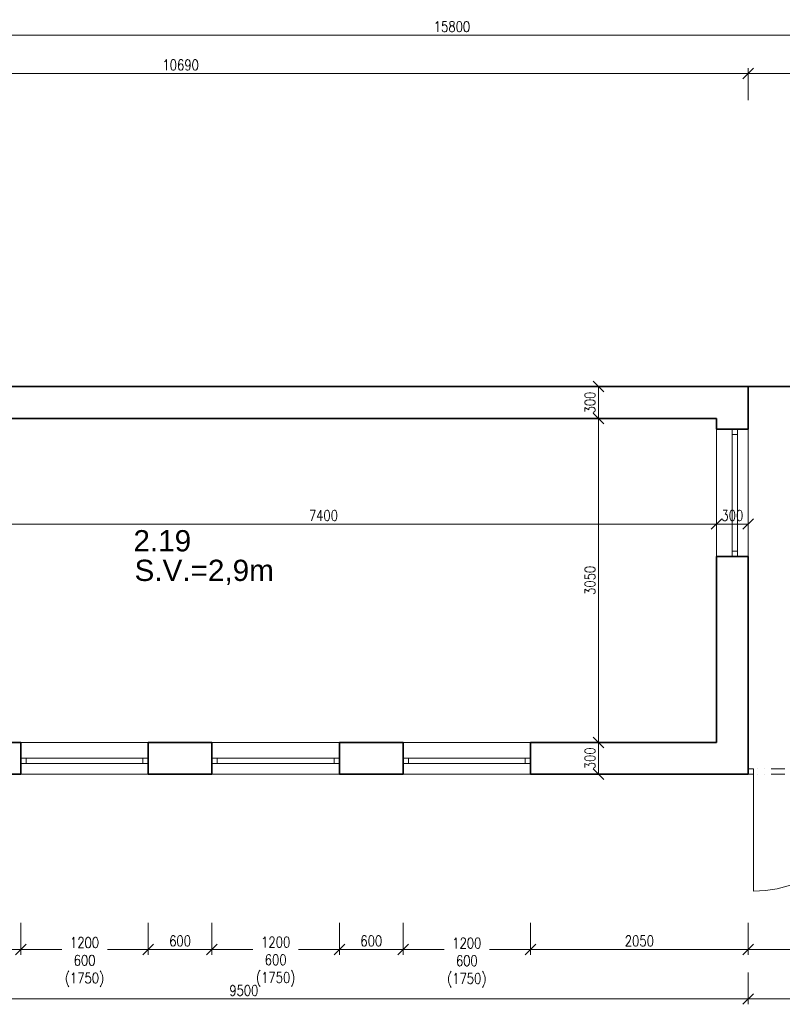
# Model space of a CAD drawing. Header units: millimetres. Extents: x -485339 to 286898, y -1189934 to 1602269.
# Tile 211 of 230: x 85885 to 93066, y -657983 to -648713. Entities that reach past the tile are written whole.
import ezdxf

# ---------------------------------------------------------------- set-up
doc = ezdxf.new("R2010")
doc.units = ezdxf.units.MM
doc.header["$LTSCALE"] = 10
doc.linetypes.add('DĚLICÍ2', pattern=[15.875, 6.35, -3.175, 0, -3.175, 0, -3.175])
doc.layers.get('Defpoints').update_dxf_attribs({"lineweight": 0})
doc.layers.add('BOUR_ČÁRY_OBRYS', color=7, linetype='Continuous', lineweight=35, true_color=0x4ccd32)
for name, color, linetype, lineweight in [('St__otvory_dveře', 40, 'Continuous', 18), ('St_kóty', 132, 'Continuous', 18), ('St_otvory_okna', 40, 'Continuous', 18), ('St_plocha_místnosti', 250, 'Continuous', 18), ('St_čáry_obrys', 5, 'Continuous', 35), ('St_čáry_plné', 250, 'Continuous', 18)]:
    doc.layers.add(name, color=color, linetype=linetype, lineweight=lineweight)
doc.styles.add('Andy', font='arial.ttf')
doc.styles.get("Standard").update_dxf_attribs({"font": 'simplex.shx', "width": 0.8})
doc.linetypes.add('ZIGZAG', pattern='A,0.00254,-5.08,[131,ltypeshp.shx,S=5.08,R=0,X=-5.08,Y=0],-10.16,[131,ltypeshp.shx,S=5.08,R=180,X=5.08,Y=0],-5.08', length=20.32254)
doc.dimstyles.new('stavebníM50 vnitřní', dxfattribs={"dimtxt": 100, "dimasz": 100, "dimexe": 50, "dimexo": 100, "dimgap": 30, "dimtad": 1, "dimdec": 0, "dimtxsty": 'Standard', "dimblk": 'OBLIQUE', "dimcen": 2.5, "dimclrd": 256, "dimclre": 256, "dimclrt": 256, "dimadec": 0, "dimazin": 0, "dimtfac": 1, "dimtdec": 0, "dimtmove": 2, "dimatfit": 2, "dimldrblk": 'OBLIQUE', "dimfxl": 250, "dimfxlon": 1, "dimlwd": -1, "dimlwe": -1, "dimarcsym": 0})

# ---------------------------------------------------------------- blocks, each defined once
blk = doc.blocks.new('G$C09EC9A76')
at = {"layer": 'St_otvory_okna', "ltscale": 2}
for points in [[(1200, 50), (0, 50), (0, 0), (1200, 0)], [(0, 50), (50, 50), (50, 0), (0, 0)], [(1200, 50), (1150, 50), (1150, 0), (1200, 0)]]:
    blk.add_lwpolyline(points, close=True, dxfattribs=at)
blk = doc.blocks.new('G$C96BA53D1')
at = {"layer": 'St__otvory_dveře', "ltscale": 2}
for points in [[(0, -50), (50, -50), (50, 0), (0, 0)], [(2250, -50), (2300, -50), (2300, 0), (2250, 0)]]:
    blk.add_lwpolyline(points, close=True, dxfattribs=at)
at = {"layer": 'St__otvory_dveře', "linetype": 'DĚLICÍ2', "ltscale": 2}
for points in [[(2250, 0), (50, 0)], [(2250, -50), (50, -50)]]:
    blk.add_lwpolyline(points, dxfattribs=at)
at = {"layer": 'St__otvory_dveře', "ltscale": 2}
for points in [[(50, -50), (50, -1150)], [(2250, -50), (2250, -1150)]]:
    blk.add_lwpolyline(points, dxfattribs=at)
for centre, start, end in [((50, -50), 270, 0), ((2250, -50), 180, 270)]:
    blk.add_arc(centre, 1100, start, end, dxfattribs=at)
blk = doc.blocks.new('_OBLIQUE')
at = {"color": 0, "linetype": 'ByBlock'}
blk.add_line((-0.5, -0.5), (0.5, 0.5), dxfattribs=at)
blk = doc.blocks.new('*D4975')
at = {"layer": 'Defpoints', "color": 0}
for p in [(92745.3, -649219.4), (82055.3, -650867.3), (92745.3, -652567.3)]:
    blk.add_point(p, dxfattribs=at)
at = {"layer": 'St_kóty'}
for p, q in [((82055.3, -649469.4), (82055.3, -649169.4)), ((92745.3, -649469.4), (92745.3, -649169.4)), ((82055.3, -649219.4), (92745.3, -649219.4))]:
    blk.add_line(p, q, dxfattribs=at)
at = {"layer": 'St_kóty', "linetype": 'ByBlock', "xscale": 100, "yscale": 100, "zscale": 100, "rotation": 180}
blk.add_blockref('_OBLIQUE', (82055.3, -649219.4), dxfattribs=at)
at = {"layer": 'St_kóty', "linetype": 'ByBlock', "xscale": 100, "yscale": 100, "zscale": 100}
blk.add_blockref('_OBLIQUE', (92745.3, -649219.4), dxfattribs=at)
at = {"layer": 'St_kóty', "insert": (87400.3, -649139.4), "char_height": 100, "attachment_point": 5}
blk.add_mtext('10690', dxfattribs=at)
blk = doc.blocks.new('*D4976')
at = {"layer": 'Defpoints', "color": 0}
for p in [(95045.3, -649219.4), (95045.3, -652167.3), (92745.3, -652567.3)]:
    blk.add_point(p, dxfattribs=at)
at = {"layer": 'St_kóty'}
for p, q in [((92745.3, -649469.4), (92745.3, -649169.4)), ((95045.3, -649469.4), (95045.3, -649169.4)), ((92745.3, -649219.4), (95045.3, -649219.4))]:
    blk.add_line(p, q, dxfattribs=at)
at = {"layer": 'St_kóty', "linetype": 'ByBlock', "xscale": 100, "yscale": 100, "zscale": 100, "rotation": 180}
blk.add_blockref('_OBLIQUE', (92745.3, -649219.4), dxfattribs=at)
at = {"layer": 'St_kóty', "linetype": 'ByBlock', "xscale": 100, "yscale": 100, "zscale": 100}
blk.add_blockref('_OBLIQUE', (95045.3, -649219.4), dxfattribs=at)
at = {"layer": 'St_kóty', "insert": (93895.3, -649139.4), "char_height": 100, "attachment_point": 5}
blk.add_mtext('2300', dxfattribs=at)
blk = doc.blocks.new('*D4984')
at = {"layer": 'Defpoints', "color": 0}
for p in [(97855, -648858.7), (82055.3, -650867.3), (97855, -651479.1)]:
    blk.add_point(p, dxfattribs=at)
at = {"layer": 'St_kóty'}
for p, q in [((82055.3, -649108.7), (82055.3, -648808.7)), ((97855, -649108.7), (97855, -648808.7)), ((82055.3, -648858.7), (97855, -648858.7))]:
    blk.add_line(p, q, dxfattribs=at)
at = {"layer": 'St_kóty', "linetype": 'ByBlock', "xscale": 100, "yscale": 100, "zscale": 100, "rotation": 180}
blk.add_blockref('_OBLIQUE', (82055.3, -648858.7), dxfattribs=at)
at = {"layer": 'St_kóty', "linetype": 'ByBlock', "xscale": 100, "yscale": 100, "zscale": 100}
blk.add_blockref('_OBLIQUE', (97855, -648858.7), dxfattribs=at)
at = {"layer": 'St_kóty', "insert": (89955.1, -648778.7), "char_height": 100, "attachment_point": 5}
blk.add_mtext('15800', dxfattribs=at)
blk = doc.blocks.new('*D5027')
at = {"layer": 'Defpoints', "color": 0}
for p in [(92445.3, -652467.3), (92445.3, -653461.3), (85045.3, -653867.3)]:
    blk.add_point(p, dxfattribs=at)
at = {"layer": 'St_kóty'}
for p, q in [((92445.3, -653211.3), (92445.3, -653511.3)), ((85045.3, -653711.3), (85045.3, -653411.3)), ((85045.3, -653461.3), (92445.3, -653461.3))]:
    blk.add_line(p, q, dxfattribs=at)
at = {"layer": 'St_kóty', "linetype": 'ByBlock', "xscale": 100, "yscale": 100, "zscale": 100, "rotation": 180}
blk.add_blockref('_OBLIQUE', (85045.3, -653461.3), dxfattribs=at)
at = {"layer": 'St_kóty', "linetype": 'ByBlock', "xscale": 100, "yscale": 100, "zscale": 100}
blk.add_blockref('_OBLIQUE', (92445.3, -653461.3), dxfattribs=at)
at = {"layer": 'St_kóty', "insert": (88745.3, -653381.3), "char_height": 100, "attachment_point": 5}
blk.add_mtext('7400', dxfattribs=at)
blk = doc.blocks.new('*D5028')
at = {"layer": 'Defpoints', "color": 0}
for p in [(92745.3, -652167.3), (92445.3, -652467.3), (92745.3, -653461.3)]:
    blk.add_point(p, dxfattribs=at)
at = {"layer": 'St_kóty'}
for p, q in [((92445.3, -653211.3), (92445.3, -653511.3)), ((92745.3, -653211.3), (92745.3, -653511.3)), ((92445.3, -653461.3), (92745.3, -653461.3))]:
    blk.add_line(p, q, dxfattribs=at)
at = {"layer": 'St_kóty', "linetype": 'ByBlock', "xscale": 100, "yscale": 100, "zscale": 100, "rotation": 180}
blk.add_blockref('_OBLIQUE', (92445.3, -653461.3), dxfattribs=at)
at = {"layer": 'St_kóty', "linetype": 'ByBlock', "xscale": 100, "yscale": 100, "zscale": 100}
blk.add_blockref('_OBLIQUE', (92745.3, -653461.3), dxfattribs=at)
at = {"layer": 'St_kóty', "insert": (92595.3, -653381.3), "char_height": 100, "attachment_point": 5}
blk.add_mtext('300', dxfattribs=at)
blk = doc.blocks.new('*D5040')
at = {"layer": 'Defpoints', "color": 0}
for p in [(90695.3, -655517.3), (91335.3, -655517.3), (90695.3, -655817.3)]:
    blk.add_point(p, dxfattribs=at)
at = {"layer": 'St_kóty'}
for p, q in [((91085.3, -655517.3), (91385.3, -655517.3)), ((91335.3, -655817.3), (91335.3, -655517.3)), ((91085.3, -655817.3), (91385.3, -655817.3))]:
    blk.add_line(p, q, dxfattribs=at)
at = {"layer": 'St_kóty', "linetype": 'ByBlock', "xscale": 100, "yscale": 100, "zscale": 100}
for p, rotation in [((91335.3, -655517.3), 90), ((91335.3, -655817.3), 270)]:
    blk.add_blockref('_OBLIQUE', p, dxfattribs=dict(at, rotation=rotation))
at = {"layer": 'St_kóty', "insert": (91255.3, -655667.3), "char_height": 100, "attachment_point": 5, "rotation": 90}
blk.add_mtext('300', dxfattribs=at)
blk = doc.blocks.new('*D5041')
at = {"layer": 'Defpoints', "color": 0}
for p in [(91335.3, -652467.3), (92445.3, -652467.3), (90695.3, -655517.3)]:
    blk.add_point(p, dxfattribs=at)
at = {"layer": 'St_kóty'}
for p, q in [((91585.3, -652467.3), (91285.3, -652467.3)), ((91335.3, -655517.3), (91335.3, -652467.3)), ((91085.3, -655517.3), (91385.3, -655517.3))]:
    blk.add_line(p, q, dxfattribs=at)
at = {"layer": 'St_kóty', "linetype": 'ByBlock', "xscale": 100, "yscale": 100, "zscale": 100}
for p, rotation in [((91335.3, -652467.3), 90), ((91335.3, -655517.3), 270)]:
    blk.add_blockref('_OBLIQUE', p, dxfattribs=dict(at, rotation=rotation))
at = {"layer": 'St_kóty', "insert": (91255.3, -653992.3), "char_height": 100, "attachment_point": 5, "rotation": 90}
blk.add_mtext('3050', dxfattribs=at)
blk = doc.blocks.new('*D5042')
at = {"layer": 'Defpoints', "color": 0}
for p in [(91335.3, -652167.3), (92445.3, -652167.3), (92445.3, -652467.3)]:
    blk.add_point(p, dxfattribs=at)
at = {"layer": 'St_kóty'}
for p, q in [((91585.3, -652167.3), (91285.3, -652167.3)), ((91335.3, -652467.3), (91335.3, -652167.3)), ((91585.3, -652467.3), (91285.3, -652467.3))]:
    blk.add_line(p, q, dxfattribs=at)
at = {"layer": 'St_kóty', "linetype": 'ByBlock', "xscale": 100, "yscale": 100, "zscale": 100}
for p, rotation in [((91335.3, -652167.3), 90), ((91335.3, -652467.3), 270)]:
    blk.add_blockref('_OBLIQUE', p, dxfattribs=dict(at, rotation=rotation))
at = {"layer": 'St_kóty', "insert": (91255.3, -652317.3), "char_height": 100, "attachment_point": 5, "rotation": 90}
blk.add_mtext('300', dxfattribs=at)
blk = doc.blocks.new('*D5059')
at = {"layer": 'Defpoints', "color": 0}
for p in [(84545.3, -656012.9), (85895.3, -656112.9), (85895.3, -657466.5)]:
    blk.add_point(p, dxfattribs=at)
at = {"layer": 'St_kóty'}
for p, q in [((84545.3, -657216.5), (84545.3, -657516.5)), ((85895.3, -657216.5), (85895.3, -657516.5)), ((84545.3, -657466.5), (85895.3, -657466.5))]:
    blk.add_line(p, q, dxfattribs=at)
at = {"layer": 'St_kóty', "linetype": 'ByBlock', "xscale": 100, "yscale": 100, "zscale": 100, "rotation": 180}
blk.add_blockref('_OBLIQUE', (84545.3, -657466.5), dxfattribs=at)
at = {"layer": 'St_kóty', "linetype": 'ByBlock', "xscale": 100, "yscale": 100, "zscale": 100}
blk.add_blockref('_OBLIQUE', (85895.3, -657466.5), dxfattribs=at)
at = {"layer": 'St_kóty', "insert": (85220.3, -657386.5), "char_height": 100, "attachment_point": 5}
blk.add_mtext('1350', dxfattribs=at)
blk = doc.blocks.new('*D5060')
at = {"layer": 'Defpoints', "color": 0}
for p in [(85895.3, -656112.9), (87095.3, -656112.9), (87095.3, -657466.5)]:
    blk.add_point(p, dxfattribs=at)
at = {"layer": 'St_kóty'}
for p, q in [((85895.3, -657216.5), (85895.3, -657516.5)), ((87095.3, -657216.5), (87095.3, -657516.5)), ((85895.3, -657466.5), (86280.5, -657466.5)), ((87095.3, -657466.5), (86710, -657466.5))]:
    blk.add_line(p, q, dxfattribs=at)
at = {"layer": 'St_kóty', "linetype": 'ByBlock', "xscale": 100, "yscale": 100, "zscale": 100, "rotation": 180}
blk.add_blockref('_OBLIQUE', (85895.3, -657466.5), dxfattribs=at)
at = {"layer": 'St_kóty', "linetype": 'ByBlock', "xscale": 100, "yscale": 100, "zscale": 100}
blk.add_blockref('_OBLIQUE', (87095.3, -657466.5), dxfattribs=at)
at = {"layer": 'St_kóty', "insert": (86495.3, -657585.7), "char_height": 100, "attachment_point": 5}
blk.add_mtext('1200\\P600\\P(1750)', dxfattribs=at)
blk = doc.blocks.new('*D5061')
at = {"layer": 'Defpoints', "color": 0}
for p in [(87095.3, -656112.9), (87695.3, -656112.9), (87695.3, -657466.5)]:
    blk.add_point(p, dxfattribs=at)
at = {"layer": 'St_kóty'}
for p, q in [((87095.3, -657216.5), (87095.3, -657516.5)), ((87695.3, -657216.5), (87695.3, -657516.5)), ((87095.3, -657466.5), (87695.3, -657466.5))]:
    blk.add_line(p, q, dxfattribs=at)
at = {"layer": 'St_kóty', "linetype": 'ByBlock', "xscale": 100, "yscale": 100, "zscale": 100, "rotation": 180}
blk.add_blockref('_OBLIQUE', (87095.3, -657466.5), dxfattribs=at)
at = {"layer": 'St_kóty', "linetype": 'ByBlock', "xscale": 100, "yscale": 100, "zscale": 100}
blk.add_blockref('_OBLIQUE', (87695.3, -657466.5), dxfattribs=at)
at = {"layer": 'St_kóty', "insert": (87395.3, -657386.5), "char_height": 100, "attachment_point": 5}
blk.add_mtext('600', dxfattribs=at)
blk = doc.blocks.new('*D5062')
at = {"layer": 'Defpoints', "color": 0}
for p in [(87695.3, -656112.9), (88895.3, -656112.9), (88895.3, -657466.5)]:
    blk.add_point(p, dxfattribs=at)
at = {"layer": 'St_kóty'}
for p, q in [((87695.3, -657216.5), (87695.3, -657516.5)), ((88895.3, -657216.5), (88895.3, -657516.5)), ((87695.3, -657466.5), (88080.5, -657466.5)), ((88895.3, -657466.5), (88510, -657466.5))]:
    blk.add_line(p, q, dxfattribs=at)
at = {"layer": 'St_kóty', "linetype": 'ByBlock', "xscale": 100, "yscale": 100, "zscale": 100, "rotation": 180}
blk.add_blockref('_OBLIQUE', (87695.3, -657466.5), dxfattribs=at)
at = {"layer": 'St_kóty', "linetype": 'ByBlock', "xscale": 100, "yscale": 100, "zscale": 100}
blk.add_blockref('_OBLIQUE', (88895.3, -657466.5), dxfattribs=at)
at = {"layer": 'St_kóty', "insert": (88295.3, -657581.1), "char_height": 100, "attachment_point": 5}
blk.add_mtext('1200\\P600\\P(1750)', dxfattribs=at)
blk = doc.blocks.new('*D5063')
at = {"layer": 'Defpoints', "color": 0}
for p in [(88895.3, -656112.9), (89495.3, -656112.9), (89495.3, -657466.5)]:
    blk.add_point(p, dxfattribs=at)
at = {"layer": 'St_kóty'}
for p, q in [((88895.3, -657216.5), (88895.3, -657516.5)), ((89495.3, -657216.5), (89495.3, -657516.5)), ((88895.3, -657466.5), (89495.3, -657466.5))]:
    blk.add_line(p, q, dxfattribs=at)
at = {"layer": 'St_kóty', "linetype": 'ByBlock', "xscale": 100, "yscale": 100, "zscale": 100, "rotation": 180}
blk.add_blockref('_OBLIQUE', (88895.3, -657466.5), dxfattribs=at)
at = {"layer": 'St_kóty', "linetype": 'ByBlock', "xscale": 100, "yscale": 100, "zscale": 100}
blk.add_blockref('_OBLIQUE', (89495.3, -657466.5), dxfattribs=at)
at = {"layer": 'St_kóty', "insert": (89195.3, -657386.5), "char_height": 100, "attachment_point": 5}
blk.add_mtext('600', dxfattribs=at)
blk = doc.blocks.new('*D5064')
at = {"layer": 'Defpoints', "color": 0}
for p in [(89495.3, -656112.9), (90695.3, -656112.9), (90695.3, -657466.5)]:
    blk.add_point(p, dxfattribs=at)
at = {"layer": 'St_kóty'}
for p, q in [((89495.3, -657216.5), (89495.3, -657516.5)), ((90695.3, -657216.5), (90695.3, -657516.5)), ((89495.3, -657466.5), (89880.5, -657466.5)), ((90695.3, -657466.5), (90310, -657466.5))]:
    blk.add_line(p, q, dxfattribs=at)
at = {"layer": 'St_kóty', "linetype": 'ByBlock', "xscale": 100, "yscale": 100, "zscale": 100, "rotation": 180}
blk.add_blockref('_OBLIQUE', (89495.3, -657466.5), dxfattribs=at)
at = {"layer": 'St_kóty', "linetype": 'ByBlock', "xscale": 100, "yscale": 100, "zscale": 100}
blk.add_blockref('_OBLIQUE', (90695.3, -657466.5), dxfattribs=at)
at = {"layer": 'St_kóty', "insert": (90095.3, -657590.3), "char_height": 100, "attachment_point": 5}
blk.add_mtext('1200\\P600\\P(1750)', dxfattribs=at)
blk = doc.blocks.new('*D5065')
at = {"layer": 'Defpoints', "color": 0}
for p in [(90695.3, -656112.9), (92745.3, -656112.9), (92745.3, -657466.5)]:
    blk.add_point(p, dxfattribs=at)
at = {"layer": 'St_kóty'}
for p, q in [((90695.3, -657216.5), (90695.3, -657516.5)), ((92745.3, -657216.5), (92745.3, -657516.5)), ((90695.3, -657466.5), (92745.3, -657466.5))]:
    blk.add_line(p, q, dxfattribs=at)
at = {"layer": 'St_kóty', "linetype": 'ByBlock', "xscale": 100, "yscale": 100, "zscale": 100, "rotation": 180}
blk.add_blockref('_OBLIQUE', (90695.3, -657466.5), dxfattribs=at)
at = {"layer": 'St_kóty', "linetype": 'ByBlock', "xscale": 100, "yscale": 100, "zscale": 100}
blk.add_blockref('_OBLIQUE', (92745.3, -657466.5), dxfattribs=at)
at = {"layer": 'St_kóty', "insert": (91720.3, -657386.5), "char_height": 100, "attachment_point": 5}
blk.add_mtext('2050', dxfattribs=at)
blk = doc.blocks.new('*D5066')
at = {"layer": 'Defpoints', "color": 0}
for p in [(92745.3, -656112.9), (95045.3, -656962.9), (95045.3, -657466.5)]:
    blk.add_point(p, dxfattribs=at)
at = {"layer": 'St_kóty'}
for p, q in [((92745.3, -657216.5), (92745.3, -657516.5)), ((95045.3, -657216.5), (95045.3, -657516.5)), ((92745.3, -657466.5), (95045.3, -657466.5))]:
    blk.add_line(p, q, dxfattribs=at)
at = {"layer": 'St_kóty', "linetype": 'ByBlock', "xscale": 100, "yscale": 100, "zscale": 100, "rotation": 180}
blk.add_blockref('_OBLIQUE', (92745.3, -657466.5), dxfattribs=at)
at = {"layer": 'St_kóty', "linetype": 'ByBlock', "xscale": 100, "yscale": 100, "zscale": 100}
blk.add_blockref('_OBLIQUE', (95045.3, -657466.5), dxfattribs=at)
at = {"layer": 'St_kóty', "insert": (93895.3, -657386.5), "char_height": 100, "attachment_point": 5}
blk.add_mtext('2300', dxfattribs=at)
blk = doc.blocks.new('*D5074')
at = {"layer": 'Defpoints', "color": 0}
for p in [(92745.3, -654792.3), (83245.3, -655367.3), (92745.3, -657933.2)]:
    blk.add_point(p, dxfattribs=at)
at = {"layer": 'St_kóty'}
for p, q in [((83245.3, -657683.2), (83245.3, -657983.2)), ((92745.3, -657683.2), (92745.3, -657983.2)), ((83245.3, -657933.2), (92745.3, -657933.2))]:
    blk.add_line(p, q, dxfattribs=at)
at = {"layer": 'St_kóty', "linetype": 'ByBlock', "xscale": 100, "yscale": 100, "zscale": 100, "rotation": 180}
blk.add_blockref('_OBLIQUE', (83245.3, -657933.2), dxfattribs=at)
at = {"layer": 'St_kóty', "linetype": 'ByBlock', "xscale": 100, "yscale": 100, "zscale": 100}
blk.add_blockref('_OBLIQUE', (92745.3, -657933.2), dxfattribs=at)
at = {"layer": 'St_kóty', "insert": (87995.3, -657853.2), "char_height": 100, "attachment_point": 5}
blk.add_mtext('9500', dxfattribs=at)
blk = doc.blocks.new('*D5075')
at = {"layer": 'Defpoints', "color": 0}
for p in [(92745.3, -654792.3), (95045.3, -654792.3), (95045.3, -657933.2)]:
    blk.add_point(p, dxfattribs=at)
at = {"layer": 'St_kóty'}
for p, q in [((92745.3, -657683.2), (92745.3, -657983.2)), ((95045.3, -657683.2), (95045.3, -657983.2)), ((92745.3, -657933.2), (95045.3, -657933.2))]:
    blk.add_line(p, q, dxfattribs=at)
at = {"layer": 'St_kóty', "linetype": 'ByBlock', "xscale": 100, "yscale": 100, "zscale": 100, "rotation": 180}
blk.add_blockref('_OBLIQUE', (92745.3, -657933.2), dxfattribs=at)
at = {"layer": 'St_kóty', "linetype": 'ByBlock', "xscale": 100, "yscale": 100, "zscale": 100}
blk.add_blockref('_OBLIQUE', (95045.3, -657933.2), dxfattribs=at)
at = {"layer": 'St_kóty', "insert": (93895.3, -657853.2), "char_height": 100, "attachment_point": 5}
blk.add_mtext('2300', dxfattribs=at)

msp = doc.modelspace()

# ---------------------------------------------------------------- linework, layer by layer
at = {"layer": 'BOUR_ČÁRY_OBRYS', "linetype": 'ZIGZAG', "ltscale": 0.5}
msp.add_lwpolyline([(98005, -652167.3), (92745.3, -652167.3)], dxfattribs=at)
at = {"layer": 'St_čáry_obrys', "ltscale": 2}
for points in [[(92745.3, -652167.3), (82055.3, -652167.3)], [(92745.3, -652567.3), (92745.3, -652167.3)], [(92445.3, -652467.3), (83545.3, -652467.3)], [(92445.3, -652567.3), (92445.3, -652467.3)], [(92745.3, -652567.3), (92445.3, -652567.3)], [(92445.3, -655517.3), (92445.3, -653767.3)], [(92745.3, -653767.3), (92445.3, -653767.3)], [(92745.3, -655817.3), (92745.3, -653767.3)], [(85895.3, -655517.3), (85045.3, -655517.3)], [(85895.3, -655817.3), (85895.3, -655517.3)], [(87695.3, -655517.3), (87095.3, -655517.3)], [(87095.3, -655817.3), (87095.3, -655517.3)], [(87695.3, -655817.3), (87695.3, -655517.3)], [(89495.3, -655517.3), (88895.3, -655517.3)], [(88895.3, -655817.3), (88895.3, -655517.3)], [(89495.3, -655817.3), (89495.3, -655517.3)], [(92445.3, -655517.3), (90695.3, -655517.3)], [(90695.3, -655817.3), (90695.3, -655517.3)], [(85895.3, -655817.3), (84545.3, -655817.3)], [(87695.3, -655817.3), (87095.3, -655817.3)], [(89495.3, -655817.3), (88895.3, -655817.3)], [(92745.3, -655817.3), (90695.3, -655817.3)]]:
    msp.add_lwpolyline(points, dxfattribs=at)
at = {"layer": 'St_čáry_plné'}
for p, q in [((92445.3, -653767.3), (92445.3, -652567.3)), ((92745.3, -653767.3), (92745.3, -652567.3)), ((85895.3, -655517.3), (87095.3, -655517.3)), ((87695.3, -655517.3), (88895.3, -655517.3)), ((89495.3, -655517.3), (90695.3, -655517.3)), ((85895.3, -655817.3), (87095.3, -655817.3)), ((87695.3, -655817.3), (88895.3, -655817.3)), ((89495.3, -655817.3), (90695.3, -655817.3))]:
    msp.add_line(p, q, dxfattribs=at)

# ---------------------------------------------------------------- block references
at = {"layer": 'St__otvory_dveře'}
msp.add_blockref('G$C96BA53D1', (92745.3, -655767.3), dxfattribs=at)
at = {"layer": 'St_otvory_okna', "ltscale": 2, "rotation": 90}
msp.add_blockref('G$C09EC9A76', (92645.3, -653767.3), dxfattribs=at)
at = {"layer": 'St_otvory_okna', "ltscale": 2}
for p in [(85895.3, -655717.3), (87695.3, -655717.3), (89495.3, -655717.3)]:
    msp.add_blockref('G$C09EC9A76', p, dxfattribs=at)

# ---------------------------------------------------------------- texts
at = {"layer": 'St_plocha_místnosti', "ltscale": 2, "style": 'Andy'}
for s, p in [('2.19', (86955.7, -653718.8)), ('S.V.=2,9m', (86966.1, -653997.5))]:
    msp.add_text(s, height=200, dxfattribs=at).set_placement(p)

# ---------------------------------------------------------------- dimensions: what is measured, and where the dimension line sits
at = {"layer": 'St_kóty'}
for base, p1, p2, picture, middle in [((97855, -648858.7), (82055.3, -650867.3), (97855, -651479.1), '*D4984', (89955.1, -648778.7)), ((92745.3, -649219.4), (82055.3, -650867.3), (92745.3, -652567.3), '*D4975', (87400.3, -649139.4)), ((95045.3, -649219.4), (92745.3, -652567.3), (95045.3, -652167.3), '*D4976', (93895.3, -649139.4)), ((92745.3, -653461.3), (92445.3, -652467.3), (92745.3, -652167.3), '*D5028', (92595.3, -653381.3)), ((92445.3, -653461.3), (85045.3, -653867.3), (92445.3, -652467.3), '*D5027', (88745.3, -653381.3)), ((92745.3, -657933.2), (83245.3, -655367.3), (92745.3, -654792.3), '*D5074', (87995.3, -657853.2)), ((95045.3, -657933.2), (92745.3, -654792.3), (95045.3, -654792.3), '*D5075', (93895.3, -657853.2)), ((85895.3, -657466.5), (84545.3, -656012.9), (85895.3, -656112.9), '*D5059', (85220.3, -657386.5)), ((87695.3, -657466.5), (87095.3, -656112.9), (87695.3, -656112.9), '*D5061', (87395.3, -657386.5)), ((89495.3, -657466.5), (88895.3, -656112.9), (89495.3, -656112.9), '*D5063', (89195.3, -657386.5)), ((92745.3, -657466.5), (90695.3, -656112.9), (92745.3, -656112.9), '*D5065', (91720.3, -657386.5)), ((95045.3, -657466.5), (92745.3, -656112.9), (95045.3, -656962.9), '*D5066', (93895.3, -657386.5))]:
    dim = msp.add_linear_dim(base=base, p1=p1, p2=p2, dimstyle='stavebníM50 vnitřní', dxfattribs=at)
    dim.commit()
    dim.dimension.update_dxf_attribs({"geometry": picture, "text_midpoint": middle})
for base, p1, p2, picture, middle in [((91335.3, -652167.3), (92445.3, -652467.3), (92445.3, -652167.3), '*D5042', (91255.3, -652317.3)), ((91335.3, -652467.3), (90695.3, -655517.3), (92445.3, -652467.3), '*D5041', (91255.3, -653992.3)), ((91335.3, -655517.3), (90695.3, -655817.3), (90695.3, -655517.3), '*D5040', (91255.3, -655667.3))]:
    dim = msp.add_linear_dim(base=base, p1=p1, p2=p2, angle=90, dimstyle='stavebníM50 vnitřní', dxfattribs=at)
    dim.commit()
    dim.dimension.update_dxf_attribs({"geometry": picture, "text_midpoint": middle})
for base, p1, p2, picture, middle in [((87095.3, -657466.5), (85895.3, -656112.9), (87095.3, -656112.9), '*D5060', (86495.3, -657585.7)), ((88895.3, -657466.5), (87695.3, -656112.9), (88895.3, -656112.9), '*D5062', (88295.3, -657581.1)), ((90695.3, -657466.5), (89495.3, -656112.9), (90695.3, -656112.9), '*D5064', (90095.3, -657590.3))]:
    dim = msp.add_linear_dim(base=base, p1=p1, p2=p2, text='<>\\P600\\P(1750)', dimstyle='stavebníM50 vnitřní', override={"dimtxsty": 'Standard'}, dxfattribs=at)
    dim.commit()
    dim.dimension.update_dxf_attribs({"geometry": picture, "text_midpoint": middle, "dimtype": 160})

doc.saveas('drawing.dxf')
